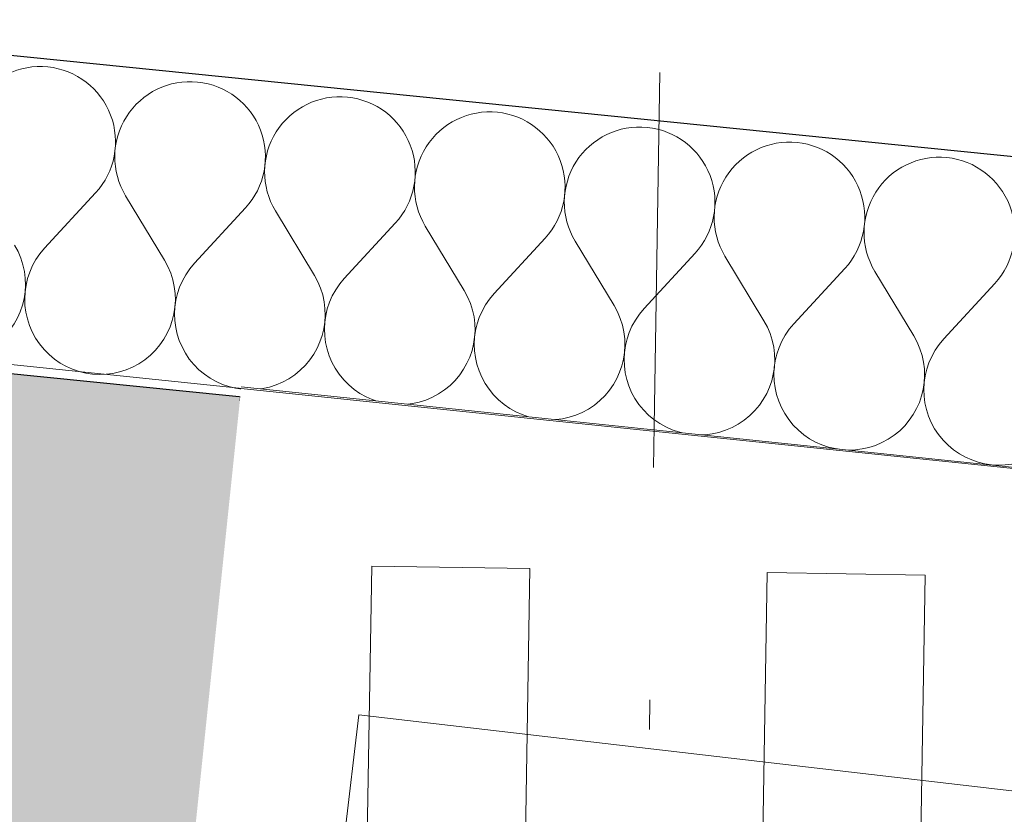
# Model space of a CAD drawing. Header units: millimetres. Extents: x -24674 to 2959, y -2716 to 20653.
# Tile 59 of 161: x -20126 to -19628, y 9767 to 10169. Entities that reach past the tile are written whole.
import ezdxf

# ---------------------------------------------------------------- set-up
doc = ezdxf.new("R2010")
doc.units = ezdxf.units.MM
doc.header["$MEASUREMENT"] = 0
doc.linetypes.add('Wipeout_Contour', pattern=[1000, 0, -1000])
doc.linetypes.add('Čerchovaná', pattern=[450, 200, -117.5, 15, -117.5])
for name, color, linetype in [('9._POHLED ZÁPADNÍ_1_2D prvky - obecné', 7, 'Continuous'), ('9._POHLED ZÁPADNÍ_1_Konstrukce - krov', 7, 'Continuous'), ('9._POHLED ZÁPADNÍ_1_Konstrukce - nosné', 7, 'Continuous'), ('9._POHLED ZÁPADNÍ_1_Nové_Konstrukce - nosné', 7, 'Continuous'), ('9._POHLED ZÁPADNÍ_1_Nové_Výplně - Povrchové', 7, 'Continuous'), ('9._POHLED ZÁPADNÍ_1_Nové_Výplně – Řezové', 7, 'Continuous'), ('9._POHLED ZÁPADNÍ_1_Výplně - Povrchové', 7, 'Continuous'), ('9._POHLED ZÁPADNÍ_1_Výplně – Řezové', 7, 'Continuous'), ('9._POHLED ZÁPADNÍ_1_VÝTAH VAR 1', 7, 'Continuous')]:
    doc.layers.add(name, color=color, linetype=linetype)

# ---------------------------------------------------------------- blocks, each defined once
blk = doc.blocks.new('*X20', base_point=(-27719.5, -6043.99))
at = {"layer": '9._POHLED ZÁPADNÍ_1_Nové_Výplně – Řezové', "color": 21, "linetype": 'Continuous', "lineweight": 20, "true_color": 0xffaaaa}
for p, q in [((-20113.35, 10053.73), (-20087.55, 10081.76)), ((-20052.71, 10047.61), (-20072.39, 10080.23)), ((-20037.54, 10046.08), (-20011.74, 10074.11)), ((-19976.9, 10039.96), (-19996.58, 10072.58)), ((-19961.74, 10038.43), (-19935.94, 10066.46)), ((-19901.09, 10032.31), (-19920.78, 10064.93)), ((-19885.93, 10030.78), (-19860.13, 10058.81)), ((-19825.29, 10024.67), (-19844.97, 10057.28)), ((-19810.13, 10023.14), (-19784.33, 10051.16)), ((-19749.48, 10017.02), (-19769.17, 10049.63)), ((-19734.32, 10015.49), (-19708.52, 10043.52)), ((-19673.68, 10009.37), (-19693.36, 10041.99)), ((-19658.52, 10007.84), (-19632.72, 10035.87))]:
    blk.add_line(p, q, dxfattribs=at)
for centre, start, end in [((-20115.58, 10107.56), 84.239, 211.1089), ((-20115.58, 10107.56), 317.3691, 84.239), ((-20039.77, 10099.91), 84.239, 211.1089), ((-20039.77, 10099.91), 317.3691, 84.239), ((-19963.97, 10092.26), 84.239, 211.1089), ((-19963.97, 10092.26), 317.3691, 84.239), ((-19888.16, 10084.61), 84.239, 211.1089), ((-19888.16, 10084.61), 317.3691, 84.239), ((-19812.35, 10076.96), 84.239, 211.1089), ((-19812.35, 10076.96), 317.3691, 84.239), ((-19736.55, 10069.32), 84.239, 211.1089), ((-19736.55, 10069.32), 317.3691, 84.239), ((-19660.74, 10061.67), 84.239, 211.1089), ((-19660.74, 10061.67), 317.3691, 84.239), ((-20161.13, 10035.57), 137.3691, 31.1089), ((-20085.32, 10027.93), 137.3691, 31.1089), ((-20009.52, 10020.28), 137.3691, 31.1089), ((-19933.71, 10012.63), 137.3691, 31.1089), ((-19857.91, 10004.98), 137.3691, 31.1089), ((-19782.1, 9997.33), 137.3691, 31.1089), ((-19706.29, 9989.69), 137.3691, 31.1089), ((-19630.49, 9982.04), 137.3691, 31.1089)]:
    blk.add_arc(centre, 38.1, start, end, dxfattribs=at)

msp = doc.modelspace()

# ---------------------------------------------------------------- wipeouts: each hides what was drawn before it
at = {"color": 254, "linetype": 'Wipeout_Contour', "lineweight": 0, "ltscale": 76753.955194}
msp.add_wipeout([(-20313.53, 10008.83), (-12642.62, 9234.92), (-12626.56, 9394.11), (-20310.73, 10169.36)], dxfattribs=at).dxf.layer = '9._POHLED ZÁPADNÍ_1_Nové_Výplně - Povrchové'

# ---------------------------------------------------------------- next in the draw order: hatches: boundary and pattern name
at = {"layer": '9._POHLED ZÁPADNÍ_1_Výplně – Řezové', "linetype": 'Continuous', "lineweight": 13}
msp.add_hatch(color=254, dxfattribs=at).paths.add_polyline_path([(-20313.37, 10013.89), (-20020.94, 9581.29), (-20013.88, 9982.72)])

# ---------------------------------------------------------------- next in the draw order: linework, layer by layer
at = {"layer": '9._POHLED ZÁPADNÍ_1_Konstrukce - nosné', "color": 7, "linetype": 'Continuous', "lineweight": 50}
msp.add_line((-20013.88, 9982.72), (-20020.94, 9581.29), dxfattribs=at)
at = {"layer": '9._POHLED ZÁPADNÍ_1_Konstrukce - nosné', "color": 7, "linetype": 'Continuous', "lineweight": 50, "flags": 128}
msp.add_lwpolyline([(-20313.37, 10013.89), (-20013.88, 9982.72)], dxfattribs=at)
at = {"layer": '9._POHLED ZÁPADNÍ_1_Nové_Konstrukce - nosné', "color": 1, "linetype": 'Continuous', "lineweight": 25, "flags": 128}
for points in [[(-12626.56, 9394.11), (-20310.73, 10169.36)], [(-20313.53, 10008.83), (-12642.62, 9234.92)]]:
    msp.add_lwpolyline(points, dxfattribs=at)

# ---------------------------------------------------------------- next in the draw order: wipeouts: each hides what was drawn before it
at = {"color": 254, "linetype": 'Wipeout_Contour', "lineweight": 0, "ltscale": 81154.007407}
msp.add_wipeout([(-20020.94, 9581.29), (-15754.97, 9137.27), (-15713.52, 9535.12), (-20013.88, 9982.72)], dxfattribs=at).dxf.layer = '9._POHLED ZÁPADNÍ_1_Výplně - Povrchové'

# ---------------------------------------------------------------- next in the draw order: linework, layer by layer
at = {"layer": '9._POHLED ZÁPADNÍ_1_Konstrukce - nosné', "color": 7, "linetype": 'Continuous', "lineweight": 50}
msp.add_line((-20013.88, 9982.72), (-20020.94, 9581.29), dxfattribs=at)
at = {"layer": '9._POHLED ZÁPADNÍ_1_Konstrukce - nosné', "color": 251, "linetype": 'Continuous', "lineweight": 20, "true_color": 0x6a6a6a, "flags": 128}
msp.add_lwpolyline([(-15713.52, 9535.12), (-20013.88, 9982.72)], dxfattribs=at)

# ---------------------------------------------------------------- next in the draw order: wipeouts: each hides what was drawn before it
at = {"color": 254, "linetype": 'Wipeout_Contour', "lineweight": 0, "ltscale": 74181.028328}
msp.add_wipeout([(-20313.53, 10008.83), (-11130.91, 9082.41), (-11114.85, 9241.6), (-20310.73, 10169.36)], dxfattribs=at).dxf.layer = '9._POHLED ZÁPADNÍ_1_Nové_Výplně – Řezové'

# ---------------------------------------------------------------- next in the draw order: linework, layer by layer
at = {"layer": '9._POHLED ZÁPADNÍ_1_Nové_Konstrukce - nosné', "color": 1, "linetype": 'Continuous', "lineweight": 25, "flags": 128}
for points in [[(-12609.12, 9392.35), (-20310.73, 10169.36)], [(-20313.53, 10008.83), (-12625.19, 9233.16)]]:
    msp.add_lwpolyline(points, dxfattribs=at)

# ---------------------------------------------------------------- next in the draw order: block references
at = {"layer": '9._POHLED ZÁPADNÍ_1_VÝTAH VAR 1', "color": 9, "linetype": 'Continuous', "lineweight": 13}
msp.add_blockref('*X20', (-27719.5, -6043.99), dxfattribs=at)

# ---------------------------------------------------------------- next in the draw order: wipeouts: each hides what was drawn before it
at = {"color": 254, "linetype": 'Wipeout_Contour', "lineweight": 0, "ltscale": 81262.197719}
msp.add_wipeout([(-15713.52, 9535.12), (-20013.86, 9983.55), (-20044.98, 9685.16), (-15744.61, 9236.73)], dxfattribs=at).dxf.layer = '9._POHLED ZÁPADNÍ_1_Výplně - Povrchové'

# ---------------------------------------------------------------- next in the draw order: linework, layer by layer
at = {"layer": '9._POHLED ZÁPADNÍ_1_2D prvky - obecné', "color": 7, "linetype": 'Continuous', "lineweight": 13}
msp.add_line((-20313.37, 10013.91), (-11031.81, 9049.12), dxfattribs=at)
at = {"layer": '9._POHLED ZÁPADNÍ_1_Konstrukce - krov', "color": 8, "linetype": 'Čerchovaná', "lineweight": 13}
msp.add_line((-19802.17, 10142.68), (-19895.21, 4268.51), dxfattribs=at)
at = {"layer": '9._POHLED ZÁPADNÍ_1_Konstrukce - krov', "color": 8, "linetype": 'Continuous', "lineweight": 13}
for p, q in [((-19977.35, 8104.26), (-19947.87, 9892.89)), ((-19947.87, 9892.89), (-19867.88, 9891.58)), ((-19867.88, 9891.58), (-19897.36, 8102.94)), ((-19777.38, 8100.96), (-19747.9, 9889.6)), ((-19747.9, 9889.6), (-19667.91, 9888.28)), ((-19667.91, 9888.28), (-19697.39, 8099.64)), ((-19970.66, 9678.56), (-19954.46, 9817.62)), ((-19954.46, 9817.62), (-15659.2, 9317.34))]:
    msp.add_line(p, q, dxfattribs=at)
at = {"layer": '9._POHLED ZÁPADNÍ_1_Konstrukce - nosné', "color": 251, "linetype": 'Continuous', "lineweight": 20, "true_color": 0x6a6a6a, "flags": 128}
msp.add_lwpolyline([(-15713.52, 9535.12), (-20013.86, 9983.55)], dxfattribs=at)

doc.saveas('drawing.dxf')
